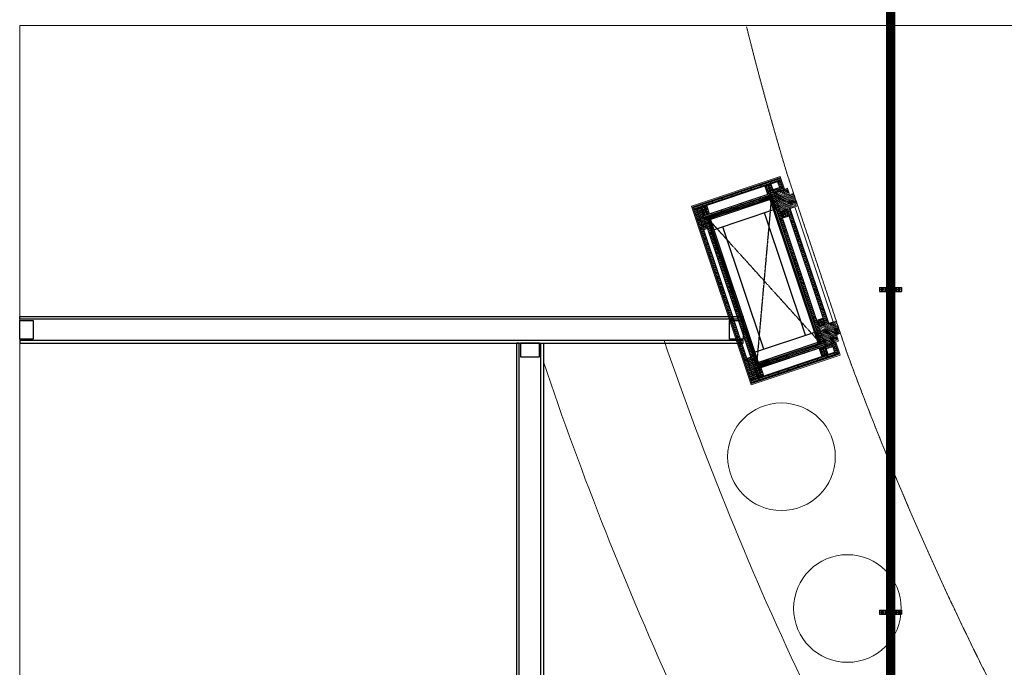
# Model space of a CAD drawing. Header units: millimetres. Extents: x 103872 to 294171, y 5570 to 32737.
# Tile 54 of 117: x 104967 to 108625, y 20720 to 23127. Entities that reach past the tile are written whole.
import ezdxf

# ---------------------------------------------------------------- set-up
doc = ezdxf.new("R2010")
doc.units = ezdxf.units.MM
doc.header["$LTSCALE"] = 2.5
for name, pattern in [('( Hidden )', [0.375, 0.25, -0.125]), ('CENTER', [50.8, 31.75, -6.35, 6.35, -6.35]), ('DASHED', [19.05, 12.7, -6.35]), ('HIDDEN', [0.375, 0.25, -0.125])]:
    doc.linetypes.add(name, pattern=pattern)
for name, color, linetype in [('1', 1, 'Continuous'), ('2', 2, 'Continuous'), ('250', 250, 'Continuous'), ('6', 7, 'Continuous'), ('P_SUPPORT', 7, 'Continuous'), ('PROPOSED M.S WORK', 150, 'Continuous')]:
    doc.layers.add(name, color=color, linetype=linetype)
for name, color, linetype, lineweight in [('8', 8, 'Continuous', 0), ('9', 9, 'Continuous', 0), ('A1-WOOD', 11, 'Continuous', 15), ('CKD Equipments', 252, 'Continuous', 0), ('Dimension', 40, 'Continuous', 0), ('ELEVATION 4', 157, 'Continuous', 9), ('ELEVATION 5', 156, 'Continuous', 5), ('FURNITURES', 30, 'Continuous', 15), ('HATCH MEDIUM', 251, 'Continuous', 5), ('P-PDMWS_PEN-184', 184, 'Continuous', 25), ('WALL', 132, 'Continuous', 25)]:
    doc.layers.add(name, color=color, linetype=linetype, lineweight=lineweight)
doc.layers.add('A1-SS SHEET', color=7, linetype='Continuous', lineweight=15, true_color=0xe77efc)
pattern_1 = [(45, (-133790.86, -88292.746), (-25.455844, 25.455844), [19.2, -124.8]), (45, (-133793.404, -88290.2), (-25.455844, 25.455844), [27.44684, -116.55316]), (45, (-133795.95, -88287.655), (-25.455844, 25.455844), [34.976716, -109.023284]), (45, (-133798.495, -88285.11), (-25.455844, 25.455844), [34.976716, -109.023284]), (45, (-133801.04, -88282.564), (-25.455844, 25.455844), [27.44684, -116.55316]), (45, (-133803.587, -88280.018), (-25.455844, 25.455844), [19.2, -124.8]), (45, (-133806.132, -88277.473), (-25.455844, 25.455844), [25.255542, -118.744458]), (45, (-133808.678, -88274.927), (-25.455844, 25.455844), [102.870124, -41.129876]), (45, (-133811.223, -88272.38), (-25.455844, 25.455844), [94.623284, -49.376716]), (45, (-133813.77, -88269.836), (-25.455844, 25.455844), [14.861146, -129.138854]), (45, (-133762.01, -88267.29), (-25.455844, 25.455844), [10.976716, -133.023284]), (45, (-133762.794, -88262.08), (-25.455844, 25.455844), [12.965612, -131.034388]), (45, (-133760.025, -88254.218), (-25.455844, 25.455844), [5.46142, -138.53858]), (45, (-133765.058, -88249.185), (-25.455844, 25.455844), [5.46142, -138.53858]), (45, (-133772.92, -88251.954), (-25.455844, 25.455844), [12.965612, -131.034388]), (45, (-133778.13, -88251.168), (-25.455844, 25.455844), [10.976716, -133.023284]), (45, (-133782.334, -88251.977), (-25.455844, 25.455844), [19.327907, -124.672093]), (45, (-133795.624, -88253.388), (-25.455844, 25.455844), [66.738854, -77.261146]), (45, (-133742.368, -88244.255), (-25.455844, 25.455844), [3.423284, -140.576716]), (45, (-133744.913, -88241.71), (-25.455844, 25.455844), [8.23338, -135.76662]), (45, (-133747.46, -88239.164), (-25.455844, 25.455844), [16.150356, -127.849644]), (45, (-133750.004, -88236.62), (-25.455844, 25.455844), [26.04657, -117.95343]), (45, (-133752.55, -88234.073), (-25.455844, 25.455844), [34.29341, -109.70659]), (45, (-133755.095, -88231.527), (-25.455844, 25.455844), [41.823284, -102.176716]), (45, (-133761.03, -88232.37), (-25.455844, 25.455844), [46.61655, -97.38345]), (45, (-133716.18, -88218.07), (-25.455844, 25.455844), [9.589904, -134.410096]), (45, (-133719.254, -88214.69), (-25.455844, 25.455844), [17.074453, -126.925547]), (45, (-133716.313, -88206.32), (-25.455844, 25.455844), [10.976716, -133.023284]), (45, (-133717.1, -88201.11), (-25.455844, 25.455844), [12.965612, -131.034388]), (45, (-133714.33, -88193.25), (-25.455844, 25.455844), [5.46142, -138.53858]), (45, (-133719.363, -88188.216), (-25.455844, 25.455844), [5.46142, -138.53858]), (45, (-133727.225, -88190.985), (-25.455844, 25.455844), [12.965612, -131.034388]), (45, (-133732.435, -88190.2), (-25.455844, 25.455844), [10.976716, -133.023284]), (52.125016, (-133773.763, -88260.377), (101.8233768, 101.8233758), [14.17878, -276.062497]), (52.125016, (-133781.633, -88263.156), (101.8233768, 101.8233758), [14.191722, -276.049556]), (52.125016, (-133790.01, -88266.442), (101.8233768, 101.8233758), [19.349418, -270.89186]), (52.125016, (-133788.274, -88259.614), (101.8233768, 101.8233758), [9.67471, -280.56657]), (52.125016, (-133754.247, -88259.529), (101.8233768, 101.8233758), [19.349418, -270.89186]), (52.125016, (-133753.626, -88252.912), (101.8233768, 101.8233758), [14.191722, -276.049556]), (52.125016, (-133756.164, -88250.356), (101.8233768, 101.8233758), [14.17878, -276.062497]), (52.125016, (-133728.068, -88199.408), (101.8233768, 101.8233758), [14.17878, -276.062497]), (52.125016, (-133735.938, -88202.187), (101.8233768, 101.8233758), [14.191722, -276.049556]), (52.125016, (-133744.315, -88205.473), (101.8233768, 101.8233758), [19.349418, -270.89186]), (52.125016, (-133748.432, -88206.196), (101.8233768, 101.8233758), [9.67471, -280.56657]), (52.125016, (-133697.945, -88202.378), (101.8233768, 101.8233758), [14.512064, -275.729214]), (52.125016, (-133709.4, -88211.287), (101.8233768, 101.8233758), [29.024128, -261.21715]), (52.125016, (-133707.181, -88202.616), (101.8233768, 101.8233758), [21.263437, -268.97784]), (52.125016, (-133708.551, -88198.56), (101.8233768, 101.8233758), [19.349418, -270.89186]), (52.125016, (-133707.93, -88191.943), (101.8233768, 101.8233758), [14.191722, -276.049556]), (52.125016, (-133710.468, -88189.387), (101.8233768, 101.8233758), [14.17878, -276.062497]), (217.874984, (-133750.004, -88236.618), (-101.8233758, -101.8233768), [14.17878, -276.062497]), (37.874984, (-133777.282, -88279.17), (101.8233758, 101.8233768), [19.349418, -270.89186]), (37.874984, (-133773.996, -88270.793), (101.8233758, 101.8233768), [14.191722, -276.049556]), (37.874984, (-133771.218, -88262.923), (101.8233758, 101.8233768), [14.17878, -276.062497]), (217.874984, (-133752.55, -88234.073), (-101.8233758, -101.8233768), [14.191722, -276.049556]), (217.874984, (-133755.095, -88231.527), (-101.8233758, -101.8233768), [19.349418, -270.89186]), (217.874984, (-133761.03, -88232.37), (-101.8233758, -101.8233768), [9.67471, -280.56657]), (37.874984, (-133803.26, -88259.327), (101.8233758, 101.8233768), [9.67471, -280.56657]), (217.874984, (-133717.037, -88224.015), (-101.8233758, -101.8233768), [29.024128, -261.21715]), (217.874984, (-133716.181, -88218.068), (-101.8233758, -101.8233768), [29.024128, -261.21715]), (217.874984, (-133719.254, -88214.69), (-101.8233758, -101.8233768), [21.263437, -268.97784]), (37.874984, (-133731.587, -88218.2), (101.8233758, 101.8233768), [19.349418, -270.89186]), (37.874984, (-133728.3, -88209.824), (101.8233758, 101.8233768), [14.191722, -276.049556]), (37.874984, (-133725.522, -88201.954), (101.8233758, 101.8233768), [14.17878, -276.062497]), (217.874984, (-133704.309, -88175.65), (-101.8233758, -101.8233768), [14.17878, -276.062497]), (217.874984, (-133706.854, -88173.104), (-101.8233758, -101.8233768), [14.191722, -276.049556]), (217.874984, (-133709.4, -88170.558), (-101.8233758, -101.8233768), [19.349418, -270.89186]), (217.874984, (-133711.946, -88168.012), (-101.8233758, -101.8233768), [14.512064, -275.729214]), (45, (-133761.915, -88252.33), (-25.455844, 25.455844), [5.46142, -138.53858]), (45, (-133763.212, -88251.03), (-25.455844, 25.455844), [5.46142, -138.53858]), (45, (-133716.22, -88191.36), (-25.455844, 25.455844), [5.46142, -138.53858]), (45, (-133717.516, -88190.062), (-25.455844, 25.455844), [5.46142, -138.53858]), (37.874984, (-133767.751, -88256.868), (101.8233758, 101.8233768), [7.393872, -282.847406]), (52.125016, (-133767.751, -88256.868), (101.8233768, 101.8233758), [7.393872, -282.847406]), (217.874984, (-133753.514, -88242.63), (-101.8233758, -101.8233768), [7.393872, -282.847406]), (52.125016, (-133758.053, -88248.467), (101.8233768, 101.8233758), [7.393872, -282.847406]), (37.874984, (-133722.056, -88195.899), (101.8233758, 101.8233768), [7.393872, -282.847406]), (52.125016, (-133722.056, -88195.899), (101.8233768, 101.8233758), [7.393872, -282.847406]), (217.874984, (-133707.818, -88181.661), (-101.8233758, -101.8233768), [7.393872, -282.847406]), (52.125016, (-133712.357, -88187.497), (101.8233768, 101.8233758), [7.393872, -282.847406])]
pattern_2 = [(90, (-264122.1607, 233636.0665), (-3.175, 2e-16), []), (135, (-264122.161, 233636.0665), (-6.34999567, -6.34999567), [4.49012806, -8.98025612])]
pattern_3 = [(135, (85579.499, -135167.25), (-10.00000027, -3e-15), [4.242641, -9.899495]), (153.434949, (85576.499, -135164.25), (-10.0000001, -3e-08), [4.472136, -17.888544]), (135, (85572.499, -135162.25), (-3e-15, 10.00000027), [1.414214, -12.727922]), (116.565051, (85571.499, -135161.25), (3e-08, 10.0000001), [4.472136, -17.888544]), (135, (85579.499, -135163.25), (-10.00000027, -3e-15), [4.242641, -9.899495]), (146.309932, (85577.499, -135167.25), (-10.00000007, 8e-08), [3.605551, -32.449961]), (146.309932, (85575.499, -135162.25), (-10.00000007, 8e-08), [3.605551, -32.449961]), (116.565051, (85573.499, -135167.25), (3e-08, 10.0000001), [4.472136, -17.888544]), (146.309932, (85577.499, -135157.25), (-10.00000007, 8e-08), [3.605551, -32.449961]), (146.309932, (85575.499, -135152.25), (-10.00000007, 8e-08), [3.605551, -32.449961])]
pattern_4 = [(45, (-117.4317, 31.781), (-2.245064, 2.245064), []), (45, (-115.1867, 31.781), (-2.245064, 2.245064), [1.5875, -0.79375])]

# ---------------------------------------------------------------- blocks, each defined once
blk = doc.blocks.new('*U41')
at = {"color": 8}
for points in [[(0, 0), (7713.3, 0), (7713.3, -10), (0, -10)], [(0, -15), (50, -15), (50, -85), (0, -85)], [(0, -100), (7713.3, -100), (7713.3, -90), (0, -90)]]:
    blk.add_lwpolyline(points, close=True, dxfattribs=at)
blk = doc.blocks.new('*U47')
at = {"color": 8}
for points in [[(0, 0), (2688, 0), (2688, -10), (0, -10)], [(0, -15), (50, -15), (50, -85), (0, -85)], [(2638, -15), (2688, -15), (2688, -85), (2638, -85)], [(0, -100), (2688, -100), (2688, -90), (0, -90)]]:
    blk.add_lwpolyline(points, close=True, dxfattribs=at)
blk = doc.blocks.new('MS-C1')
at = {"layer": 'PROPOSED M.S WORK', "lineweight": 5, "true_color": 0x545454}
h = blk.add_hatch(dxfattribs=at)
h.set_pattern_fill('ANSI33', color=251, scale=0.5)
h.set_pattern_definition([(45, (-290, 65), (-2.24506, 2.24506), []), (45, (-287.755, 65), (-2.24506, 2.24506), [1.5875, -0.79375])])
edge = h.paths.add_edge_path()
edge.add_line((-240, 115), (-290, 115))
edge.add_line((-290, 115), (-290, 65))
edge.add_line((-290, 65), (-286.4, 66.8))
edge.add_arc((-287.5, 69), 2.5, 296.5651, 360)
edge.add_line((-285, 69), (-285, 110))
edge.add_line((-285, 110), (-244, 110))
edge.add_arc((-244, 112.5), 2.5, 270, 333.4349)
edge.add_line((-241.8, 111.4), (-240, 115))
h = blk.add_hatch(dxfattribs=at)
h.set_pattern_fill('ANSI33', color=251, scale=0.5)
h.set_pattern_definition([(45, (-117.4317, 4.781), (-2.245064, 2.245064), []), (45, (-115.1867, 4.781), (-2.245064, 2.245064), [1.5875, -0.79375])])
edge = h.paths.add_edge_path()
edge.add_line((240, 115), (290, 115))
edge.add_line((290, 115), (290, 65))
edge.add_line((290, 65), (286.4, 66.8))
edge.add_arc((287.5, 69), 2.5, 180, 243.4349, ccw=False)
edge.add_line((285, 69), (285, 110))
edge.add_line((285, 110), (244, 110))
edge.add_arc((244, 112.5), 2.5, 206.5651, 270, ccw=False)
edge.add_line((241.8, 111.4), (240, 115))
h = blk.add_hatch(dxfattribs=at)
h.set_pattern_fill('ANSI33', color=251, scale=0.5)
h.set_pattern_definition(pattern_4)
edge = h.paths.add_edge_path()
edge.add_line((-240, -138), (-290, -138))
edge.add_line((-290, -138), (-290, -88))
edge.add_line((-290, -88), (-286.4, -89.8))
edge.add_arc((-287.5, -92), 2.5, 0, 63.4349, ccw=False)
edge.add_line((-285, -92), (-285, -133))
edge.add_line((-285, -133), (-244, -133))
edge.add_arc((-244, -135.5), 2.5, 26.5651, 90, ccw=False)
edge.add_line((-241.8, -134.4), (-240, -138))
h = blk.add_hatch(dxfattribs=at)
h.set_pattern_fill('ANSI33', color=251, scale=0.5)
h.set_pattern_definition(pattern_4)
edge = h.paths.add_edge_path()
edge.add_line((240, -138), (290, -138))
edge.add_line((290, -138), (290, -88))
edge.add_line((290, -88), (286.4, -89.8))
edge.add_arc((287.5, -92), 2.5, 116.5651, 180)
edge.add_line((285, -92), (285, -133))
edge.add_line((285, -133), (244, -133))
edge.add_arc((244, -135.5), 2.5, 90, 153.4349)
edge.add_line((241.8, -134.4), (240, -138))
at = {"layer": 'PROPOSED M.S WORK', "linetype": 'DASHED', "ltscale": 0.02}
for p, q in [((-290, 115), (290, -138)), ((290, 115), (-290, -138))]:
    blk.add_line(p, q, dxfattribs=at)
at = {"layer": 'PROPOSED M.S WORK'}
for p, q in [((-285, -128), (-285, 105)), ((-280, -128), (-280, 105)), ((-240, -128), (-240, 105)), ((240, -128), (240, 105)), ((280, -128), (280, 105)), ((285, -128), (285, 105))]:
    blk.add_line(p, q, dxfattribs=at)
for points in [[(-240, 115), (-290, 115), (-290, 65), (-286.4, 66.8, 0.284079), (-285, 69), (-285, 110), (-244, 110, 0.284079), (-241.8, 111.4), (-240, 115)], [(240, 115), (290, 115), (290, 65), (286.4, 66.8, -0.284079), (285, 69), (285, 110), (244, 110, -0.284079), (241.8, 111.4), (240, 115)], [(-240, -138), (-290, -138), (-290, -88), (-286.4, -89.8, -0.284079), (-285, -92), (-285, -133), (-244, -133, -0.284079), (-241.8, -134.4), (-240, -138)], [(240, -138), (290, -138), (290, -88), (286.4, -89.8, 0.284079), (285, -92), (285, -133), (244, -133, 0.284079), (241.8, -134.4), (240, -138)]]:
    blk.add_lwpolyline(points, format="xyb", dxfattribs=at)
blk.add_lwpolyline([(-290, 115), (290, 115), (290, -138), (-290, -138)], close=True, dxfattribs=at)
for points in [[(-285, 110), (285, 110)], [(-285, 105), (285, 105)], [(-240, 70), (240, 70)], [(-240, -93), (240, -93)], [(-285, -128), (285, -128)], [(-285, -133), (285, -133)]]:
    blk.add_lwpolyline(points, dxfattribs=at)
blk = doc.blocks.new('A$C47C848D8')
at = {"layer": '2', "lineweight": 5}
h = blk.add_hatch(color=8, dxfattribs=at)
h.dxf.hatch_style = 1
h.paths.add_polyline_path([(-225, -174.7), (225, -174.7), (225, -176.2), (-225, -176.2)])
at = {"layer": '250', "lineweight": 5}
h = blk.add_hatch(dxfattribs=at)
h.set_pattern_fill('DOLMIT', color=8, scale=0.5, angle=90)
h.set_pattern_definition(pattern_2)
h.paths.add_polyline_path([(334, -162.7), (346, -162.7), (346, 165.3), (334, 165.3)])
h.paths.add_polyline_path([(-334, 153.3), (334, 153.3), (334, 165.3), (-334, 165.3)])
h.paths.add_polyline_path([(-334, -162.7), (-346, -162.7), (-346, 165.3), (-334, 165.3)])
h.paths.add_polyline_path([(-312, -137.5), (-300, -137.5), (-300, -162.7), (-312, -162.7)])
h.paths.add_polyline_path([(-300, -162.7), (-346, -162.7), (-346, -174.7), (-300, -174.7)])
h.paths.add_polyline_path([(300, -162.7), (346, -162.7), (346, -174.7), (300, -174.7)])
h.paths.add_polyline_path([(312, -137.5), (300, -137.5), (300, -162.7), (312, -162.7)])
h.paths.add_polyline_path([(334, 139.5), (252, 139.5), (252, 153.3), (334, 153.3)])
h.paths.add_polyline_path([(-334, 139.5), (-252, 139.5), (-252, 153.3), (-334, 153.3)])
h = blk.add_hatch(dxfattribs=at)
h.set_pattern_fill('DOLMIT', color=8, scale=0.5, angle=90)
h.set_pattern_definition(pattern_2)
h.paths.add_polyline_path([(-290, -125.5), (290, -125.5), (290, -137.5), (-290, -137.5)])
h.paths.add_polyline_path([(-302, 139.5), (-290, 139.5), (-290, -137.5), (-302, -137.5)])
h.paths.add_polyline_path([(290, -137.5), (302, -137.5), (302, 139.5), (290, 139.5)])
h.paths.add_polyline_path([(-290, 139.5), (290, 139.5), (290, 127.5), (-290, 127.5)])
h = blk.add_hatch(dxfattribs=at)
h.set_pattern_fill('DOLMIT', color=8, scale=0.5, angle=90)
h.set_pattern_definition(pattern_2)
h.paths.add_polyline_path([(225, -162.7), (-225, -162.7), (-225, -174.7), (225, -174.7)])
at = {"layer": '8', "lineweight": 5}
h = blk.add_hatch(dxfattribs=at)
h.set_pattern_fill('PGRAIN', color=8, scale=1.2, angle=45, style=0)
h.set_pattern_definition(pattern_1)
h.paths.add_polyline_path([(-300, -137.5), (-225, -137.5), (-225, -205.7), (-275, -205.7), (-275, -191.2), (-300, -191.2)])
h = blk.add_hatch(dxfattribs=at)
h.set_pattern_fill('PGRAIN', color=8, scale=1.2, angle=45, style=0)
h.set_pattern_definition(pattern_1)
h.paths.add_polyline_path([(300, -137.5), (225, -137.5), (225, -205.7), (275, -205.7), (275, -191.2), (300, -191.2)])
at = {"layer": '9', "lineweight": 5}
h = blk.add_hatch(dxfattribs=at)
h.set_pattern_fill('CSWOOD2', color=8, angle=90)
h.set_pattern_definition(pattern_3)
h.paths.add_polyline_path([(-302, 114.5), (-334, 114.5), (-334, 139.5), (-302, 139.5)])
h = blk.add_hatch(dxfattribs=at)
h.set_pattern_fill('CSWOOD2', color=8, angle=90)
h.set_pattern_definition(pattern_3)
h.paths.add_polyline_path([(302, 114.5), (334, 114.5), (334, 139.5), (302, 139.5)])
h = blk.add_hatch(dxfattribs=at)
h.set_pattern_fill('CSWOOD2', color=8, angle=90)
h.set_pattern_definition(pattern_3)
h.paths.add_polyline_path([(-302, -112.5), (-334, -112.5), (-334, -137.5), (-302, -137.5)])
h = blk.add_hatch(dxfattribs=at)
h.set_pattern_fill('CSWOOD2', color=8, angle=90)
h.set_pattern_definition([(135, (85684.999, -135192.363), (-10.00000027, -3e-15), [4.242641, -9.899495]), (153.434949, (85681.999, -135189.3632), (-10.0000001, -3e-08), [4.472136, -17.888544]), (135, (85677.999, -135187.363), (-3e-15, 10.00000027), [1.414214, -12.727922]), (116.565051, (85676.999, -135186.3632), (3e-08, 10.0000001), [4.472136, -17.888544]), (135, (85684.999, -135188.363), (-10.00000027, -3e-15), [4.242641, -9.899495]), (146.309932, (85682.999, -135192.363), (-10.00000007, 8e-08), [3.605551, -32.449961]), (146.309932, (85680.999, -135187.363), (-10.00000007, 8e-08), [3.605551, -32.449961]), (116.565051, (85678.999, -135192.3632), (3e-08, 10.0000001), [4.472136, -17.888544]), (146.309932, (85682.999, -135182.363), (-10.00000007, 8e-08), [3.605551, -32.449961]), (146.309932, (85680.999, -135177.363), (-10.00000007, 8e-08), [3.605551, -32.449961])])
h.paths.add_polyline_path([(-200, -137.5), (-225, -137.5), (-225, -162.7), (-200, -162.7)])
h = blk.add_hatch(dxfattribs=at)
h.set_pattern_fill('CSWOOD2', color=8, angle=90)
h.set_pattern_definition([(135, (86109.999, -135192.363), (-10.00000027, -3e-15), [4.242641, -9.899495]), (153.434949, (86106.999, -135189.3632), (-10.0000001, -3e-08), [4.472136, -17.888544]), (135, (86102.999, -135187.363), (-3e-15, 10.00000027), [1.414214, -12.727922]), (116.565051, (86101.999, -135186.3632), (3e-08, 10.0000001), [4.472136, -17.888544]), (135, (86109.999, -135188.363), (-10.00000027, -3e-15), [4.242641, -9.899495]), (146.309932, (86107.999, -135192.363), (-10.00000007, 8e-08), [3.605551, -32.449961]), (146.309932, (86105.999, -135187.363), (-10.00000007, 8e-08), [3.605551, -32.449961]), (116.565051, (86103.999, -135192.3632), (3e-08, 10.0000001), [4.472136, -17.888544]), (146.309932, (86107.999, -135182.363), (-10.00000007, 8e-08), [3.605551, -32.449961]), (146.309932, (86105.999, -135177.363), (-10.00000007, 8e-08), [3.605551, -32.449961])])
h.paths.add_polyline_path([(225, -137.5), (200, -137.5), (200, -162.7), (225, -162.7)])
h = blk.add_hatch(dxfattribs=at)
h.set_pattern_fill('CSWOOD2', color=8, angle=90)
h.set_pattern_definition(pattern_3)
h.paths.add_polyline_path([(302, -112.5), (334, -112.5), (334, -137.5), (302, -137.5)])
at = {"layer": '1', "color": 8, "lineweight": 5}
for points in [[(-334, -162.7), (-346, -162.7), (-346, 165.3), (-334, 165.3)], [(-334, 153.3), (334, 153.3), (334, 165.3), (-334, 165.3)], [(-334, 139.5), (-252, 139.5), (-252, 153.3), (-334, 153.3)], [(334, 139.5), (252, 139.5), (252, 153.3), (334, 153.3)], [(334, -162.7), (346, -162.7), (346, 165.3), (334, 165.3)], [(-302, 139.5), (-290, 139.5), (-290, -137.5), (-302, -137.5)], [(-290, 139.5), (290, 139.5), (290, 127.5), (-290, 127.5)], [(290, -137.5), (302, -137.5), (302, 139.5), (290, 139.5)], [(-312, -137.5), (-300, -137.5), (-300, -162.7), (-312, -162.7)], [(-290, -125.5), (290, -125.5), (290, -137.5), (-290, -137.5)], [(312, -137.5), (300, -137.5), (300, -162.7), (312, -162.7)], [(-300, -162.7), (-346, -162.7), (-346, -174.7), (-300, -174.7)], [(225, -162.7), (-225, -162.7), (-225, -174.7), (225, -174.7)], [(300, -162.7), (346, -162.7), (346, -174.7), (300, -174.7)]]:
    blk.add_lwpolyline(points, close=True, dxfattribs=at)
at = {"layer": '2', "color": 8, "lineweight": 5}
blk.add_lwpolyline([(-225, -174.7), (225, -174.7), (225, -176.2), (-225, -176.2)], close=True, dxfattribs=at)
at = {"layer": '6', "color": 8, "linetype": 'ByBlock', "lineweight": 5, "const_width": 1}
for points in [[(-225, -137.5), (-300, -137.5), (-300, -191.2), (-275, -191.2), (-275, -205.7), (-225, -205.7)], [(225, -137.5), (300, -137.5), (300, -191.2), (275, -191.2), (275, -205.7), (225, -205.7)]]:
    blk.add_lwpolyline(points, close=True, dxfattribs=at)
at = {"layer": '6', "color": 8, "lineweight": 5}
blk.add_lwpolyline([(-225, -176.2), (225, -176.2), (225, -194.2), (-225, -194.2)], close=True, dxfattribs=at)
at = {"layer": 'A1-SS SHEET', "color": 8, "lineweight": 5}
blk.add_lwpolyline([(346, -174.7), (300, -174.7), (300, -178.7), (346, -178.7)], close=True, dxfattribs=at)
at = {"layer": 'A1-WOOD', "color": 8, "lineweight": 5}
for points in [[(-302, 114.5), (-334, 114.5), (-334, 139.5), (-302, 139.5)], [(302, 114.5), (334, 114.5), (334, 139.5), (302, 139.5)], [(-302, -137.5), (-334, -137.5), (-334, -112.5), (-302, -112.5)], [(-225, -137.5), (-200, -137.5), (-200, -162.7), (-225, -162.7)], [(200, -162.7), (225, -162.7), (225, -137.5), (200, -137.5)], [(302, -137.5), (334, -137.5), (334, -112.5), (302, -112.5)]]:
    blk.add_lwpolyline(points, close=True, dxfattribs=at)
at = {"layer": 'ELEVATION 5', "color": 8, "lineweight": 5}
for points in [[(-350, -178.7), (-346, -178.7), (-346, 169.3), (-350, 169.3)], [(-346, 169.3), (346, 169.3), (346, 165.3), (-346, 165.3)], [(346, 169.3), (350, 169.3), (350, -178.7), (346, -178.7)], [(-300, -174.7), (-346, -174.7), (-346, -178.7), (-300, -178.7)]]:
    blk.add_lwpolyline(points, close=True, dxfattribs=at)
at = {"color": 8, "lineweight": 5}
blk.add_blockref('MS-C1', (0, 12.5), dxfattribs=at)
blk = doc.blocks.new('ARCH')
at = {"layer": 'CKD Equipments', "color": 8}
blk.add_lwpolyline([(113774.5, 23105), (123786.4, 23105), (123786.4, 5570.2), (113774.5, 5570.2)], close=True, dxfattribs=at)
at = {"layer": 'ELEVATION 4', "color": 8}
for centre in [(116605.3, 21502.4), (116850.4, 20938.3)]:
    blk.add_circle(centre, 200, dxfattribs=at)
at = {"layer": 'FURNITURES', "color": 8}
for radius, start, end in [(12347, 198.92603, 211.90731), (12797, 198.60831, 210.6612)]:
    blk.add_arc((127848.8, 25938.6), radius, start, end, dxfattribs=at)
at = {"layer": 'HATCH MEDIUM', "color": 8, "linetype": '( Hidden )'}
blk.add_lwpolyline([(116475.7, 23100, 0.012104), (116626.4, 22552.9), (116848.5, 21889.1, 0.171223), (121824.6, 15883), (122435.6, 15541.4, 0.03154), (123786.4, 14943)], format="xyb", dxfattribs=at)
at = {"color": 8, "rotation": 108.4990962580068}
blk.add_blockref('A$C47C848D8', (116542.4, 22155.7), dxfattribs=at)
at = {"layer": 'WALL', "color": 8}
blk.add_blockref('*U47', (113774.5, 22023.9), dxfattribs=at)
at = {"layer": 'WALL', "color": 8, "xscale": -1, "rotation": 89.99999999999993}
blk.add_blockref('*U41', (115620.8, 21923.9), dxfattribs=at)

msp = doc.modelspace()

# ---------------------------------------------------------------- block references
at = {"layer": 'Dimension'}
msp.add_blockref('ARCH', (-8808, 0), dxfattribs=at)

# ---------------------------------------------------------------- next in the draw order: hatches: boundary and pattern name
at = {"layer": 'P_SUPPORT'}
h = msp.add_hatch(color=8, dxfattribs=at)
h.set_gradient(color1=(128, 128, 128), one_color=1, tint=1, name='SPHERICAL')
h.paths.add_polyline_path([(108171.8, 22128.1), (108171.8, 22124.1), (108175.8, 22124.1, 0.414214)])
h.paths.add_polyline_path([(108175.8, 22124.1), (108171.8, 22124.1), (108171.8, 22120.1, 0.414214)])
h.paths.add_polyline_path([(108171.8, 22124.1), (108167.8, 22124.1, 0.414214), (108171.8, 22120.1)])
h.paths.add_polyline_path([(108171.8, 22128.1, 0.414214), (108167.8, 22124.1), (108171.8, 22124.1)])
h = msp.add_hatch(color=8, dxfattribs=at)
h.set_gradient(color1=(128, 128, 128), one_color=1, tint=1, name='SPHERICAL')
h.paths.add_polyline_path([(108203.6, 22129.8), (108203.6, 22124.1), (108209.4, 22124.1, 0.414214)])
h.paths.add_polyline_path([(108209.4, 22124.1), (108203.6, 22124.1), (108203.6, 22118.3, 0.414214)])
h.paths.add_polyline_path([(108203.6, 22124.1), (108197.9, 22124.1, 0.414214), (108203.6, 22118.3)])
h.paths.add_polyline_path([(108203.6, 22129.8, 0.414214), (108197.9, 22124.1), (108203.6, 22124.1)])
h = msp.add_hatch(color=8, dxfattribs=at)
h.set_gradient(color1=(128, 128, 128), one_color=1, tint=1, name='SPHERICAL')
h.paths.add_polyline_path([(108233.8, 22128.1), (108233.8, 22124.1), (108237.8, 22124.1, 0.414214)])
h.paths.add_polyline_path([(108237.8, 22124.1), (108233.8, 22124.1), (108233.8, 22120.1, 0.414214)])
h.paths.add_polyline_path([(108233.8, 22124.1), (108229.8, 22124.1, 0.414214), (108233.8, 22120.1)])
h.paths.add_polyline_path([(108233.8, 22128.1, 0.414214), (108229.8, 22124.1), (108233.8, 22124.1)])
h = msp.add_hatch(color=8, dxfattribs=at)
h.set_gradient(color1=(128, 128, 128), one_color=1, tint=1, name='SPHERICAL')
h.paths.add_polyline_path([(108203.6, 20929.8), (108203.6, 20924.1), (108209.4, 20924.1, 0.414214)])
h.paths.add_polyline_path([(108209.4, 20924.1), (108203.6, 20924.1), (108203.6, 20918.3, 0.414214)])
h.paths.add_polyline_path([(108203.6, 20924.1), (108197.9, 20924.1, 0.414214), (108203.6, 20918.3)])
h.paths.add_polyline_path([(108203.6, 20929.8, 0.414214), (108197.9, 20924.1), (108203.6, 20924.1)])
h = msp.add_hatch(color=8, dxfattribs=at)
h.set_gradient(color1=(128, 128, 128), one_color=1, tint=1, name='SPHERICAL')
h.paths.add_polyline_path([(108171.8, 20928.1), (108171.8, 20924.1), (108175.8, 20924.1, 0.414214)])
h.paths.add_polyline_path([(108175.8, 20924.1), (108171.8, 20924.1), (108171.8, 20920.1, 0.414214)])
h.paths.add_polyline_path([(108171.8, 20924.1), (108167.8, 20924.1, 0.414214), (108171.8, 20920.1)])
h.paths.add_polyline_path([(108171.8, 20928.1, 0.414214), (108167.8, 20924.1), (108171.8, 20924.1)])
h = msp.add_hatch(color=8, dxfattribs=at)
h.set_gradient(color1=(128, 128, 128), one_color=1, tint=1, name='SPHERICAL')
h.paths.add_polyline_path([(108233.8, 20928.1), (108233.8, 20924.1), (108237.8, 20924.1, 0.414214)])
h.paths.add_polyline_path([(108237.8, 20924.1), (108233.8, 20924.1), (108233.8, 20920.1, 0.414214)])
h.paths.add_polyline_path([(108233.8, 20924.1), (108229.8, 20924.1, 0.414214), (108233.8, 20920.1)])
h.paths.add_polyline_path([(108233.8, 20928.1, 0.414214), (108229.8, 20924.1), (108233.8, 20924.1)])

# ---------------------------------------------------------------- next in the draw order: linework, layer by layer
at = {"layer": 'P-PDMWS_PEN-184', "linetype": 'HIDDEN', "const_width": 34}
msp.add_lwpolyline([(108202.8, 8995.5), (108202.8, 24231.9)], dxfattribs=at)
at = {"layer": 'P_SUPPORT'}
for p, q in [((108161.8, 22131.6), (108243.8, 22131.6)), ((108161.8, 22131.6, 0.9), (108161.8, 22116.6, 0.9)), ((108161.8, 22116.6), (108243.8, 22116.6)), ((108181.8, 22131.6, -0.1), (108181.8, 22116.6, -0.1)), ((108186.8, 22131.6), (108186.8, 22116.6)), ((108218.8, 22131.6), (108218.8, 22116.6)), ((108223.8, 22131.6, -0.1), (108223.8, 22116.6, -0.1)), ((108243.8, 22131.6, 0.9), (108243.8, 22116.6, 0.9)), ((108161.8, 20931.6), (108243.8, 20931.6)), ((108161.8, 20931.6, 0.9), (108161.8, 20916.6, 0.9)), ((108181.8, 20931.6, -0.1), (108181.8, 20916.6, -0.1)), ((108186.8, 20931.6), (108186.8, 20916.6)), ((108218.8, 20931.6), (108218.8, 20916.6)), ((108223.8, 20931.6, -0.1), (108223.8, 20916.6, -0.1)), ((108243.8, 20931.6, 0.9), (108243.8, 20916.6, 0.9)), ((108161.8, 20916.6), (108243.8, 20916.6))]:
    msp.add_line(p, q, dxfattribs=at)
at = {"layer": 'P_SUPPORT', "color": 8, "linetype": 'CENTER', "ltscale": 0.02}
for p, q in [((108165.8, 22124.1, 0.7), (108177.8, 22124.1, 0.7)), ((108171.8, 22130.1, 0.7), (108171.8, 22118.1, 0.7)), ((108227.8, 22124.1, 0.7), (108239.8, 22124.1, 0.7)), ((108233.8, 22130.1, 0.7), (108233.8, 22118.1, 0.7)), ((108171.8, 20930.1, 0.7), (108171.8, 20918.1, 0.7)), ((108233.8, 20930.1, 0.7), (108233.8, 20918.1, 0.7)), ((108165.8, 20924.1, 0.7), (108177.8, 20924.1, 0.7)), ((108227.8, 20924.1, 0.7), (108239.8, 20924.1, 0.7))]:
    msp.add_line(p, q, dxfattribs=at)
at = {"layer": 'P_SUPPORT', "elevation": 0.7}
for points in [[(108169.5, 22128.1), (108167.2, 22124.1), (108169.5, 22120.1), (108174.1, 22120.1), (108176.4, 22124.1), (108174.1, 22128.1)], [(108231.5, 22128.1), (108229.2, 22124.1), (108231.5, 22120.1), (108236.1, 22120.1), (108238.4, 22124.1), (108236.1, 22128.1)], [(108169.5, 20928.1), (108167.2, 20924.1), (108169.5, 20920.1), (108174.1, 20920.1), (108176.4, 20924.1), (108174.1, 20928.1)], [(108231.5, 20928.1), (108229.2, 20924.1), (108231.5, 20920.1), (108236.1, 20920.1), (108238.4, 20924.1), (108236.1, 20928.1)]]:
    msp.add_lwpolyline(points, close=True, dxfattribs=at)
at = {"layer": 'P_SUPPORT'}
for points in [[(108200.3, 22129.8), (108197, 22124.1), (108200.3, 22118.3), (108207, 22118.3), (108210.3, 22124.1), (108207, 22129.8)], [(108200.3, 20929.8), (108197, 20924.1), (108200.3, 20918.3), (108207, 20918.3), (108210.3, 20924.1), (108207, 20929.8)]]:
    msp.add_lwpolyline(points, close=True, dxfattribs=at)
for centre, radius in [((108171.8, 22124.1, 0.7), 4), ((108203.6, 22124.1), 5.75), ((108233.8, 22124.1, 0.7), 4), ((108203.6, 20924.1), 5.75), ((108171.8, 20924.1, 0.7), 4), ((108233.8, 20924.1, 0.7), 4)]:
    msp.add_circle(centre, radius, dxfattribs=at)

doc.saveas('drawing.dxf')
